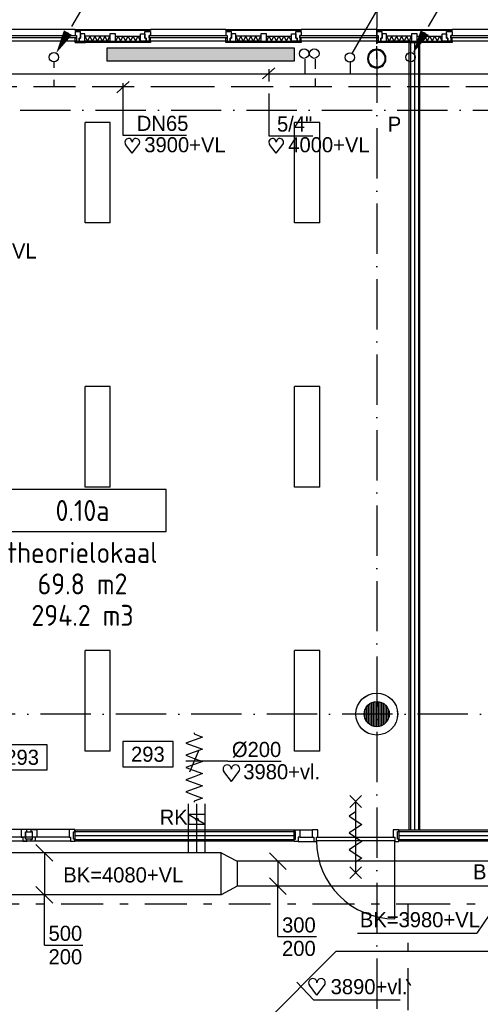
# Model space of a CAD drawing. Extents: x -866131 to -691536, y 173952 to 258052.
# Tile 102 of 160: x -771163 to -765666, y 229560 to 241302. Entities that reach past the tile are written whole.
import ezdxf
from ezdxf.enums import TextEntityAlignment as Align

# ---------------------------------------------------------------- set-up
doc = ezdxf.new("R2010")
doc.units = 0
doc.header["$LTSCALE"] = 100
for name, pattern in [('2322107', [2000, 1000, 1000]), ('2322108', [7, 5, -2]), ('2322109', [10, 5, -2, 1, -2]), ('2322121', [2000, 1000, 1000]), ('CENTER2', [11.25, 7.5, -1.25, 1.25, -1.25]), ('DASHDOT', [9, 6, -1.5, 0, -1.5]), ('LURETOUR', [6, 4, -2])]:
    doc.linetypes.add(name, pattern=pattern)
doc.layers.get('0').update_dxf_attribs({"linetype": 'CONTINUOUS'})
for name, color, linetype in [('AL$1----_ALGEMEEN', 7, 'CONTINUOUS'), ('AL$7----_STRAMIEN', 1, 'DASHDOT'), ('AL$8----_HULPKOLOM', 2, 'CONTINUOUS'), ('AL$8----_HULPLIJNEN', 2, 'CONTINUOUS'), ('AL21K---_ISOLATIE', 1, 'CONTINUOUS'), ('AL22----_BINNENWAND', 7, 'CONTINUOUS'), ('AL28----_KONSTRUKTIE', 3, 'CONTINUOUS'), ('AL31----_BUITENKOZ', 7, 'CONTINUOUS'), ('AL32----_BINNENKOZ', 7, 'CONTINUOUS'), ('AL32----_DRAAIRICHTING', 1, 'CONTINUOUS'), ('AL65----_BEVEILIGING', 7, 'CONTINUOUS'), ('ALL-----_REFLIJNEN', 8, 'CONTINUOUS'), ('ALXAA---_GEWBETON', 12, 'CONTINUOUS'), ('ALXOU---_GLAS', 7, 'CONTINUOUS'), ('ARMATUUR', 8, 'CONTINUOUS'), ('BOUW', 8, 'CONTINUOUS'), ('GEBOUWLABEL', 4, 'CONTINUOUS'), ('INHOUD', 7, 'CONTINUOUS'), ('OMSCHRIJVING', 7, 'CONTINUOUS'), ('OPPERVLAK', 7, 'CONTINUOUS'), ('VOLGNUMMER', 7, 'CONTINUOUS'), ('WL$1----', 4, 'CONTINUOUS'), ('WL524---', 4, 'CONTINUOUS'), ('WL531---', 4, 'CONTINUOUS'), ('WL561---', 4, 'CONTINUOUS'), ('WL561---_AANVOER', 4, 'CONTINUOUS'), ('WL561---_RETOUR', 4, 'CONTINUOUS'), ('WL570---', 3, 'CONTINUOUS'), ('WL570---_HARTLIJN', 7, 'CONTINUOUS'), ('WL570---_RETOUR', 3, 'CONTINUOUS'), ('WL570---_TOEVOER', 3, 'CONTINUOUS'), ('WM$1----', 1, 'CONTINUOUS'), ('WM570---', 1, 'CONTINUOUS')]:
    doc.layers.add(name, color=color, linetype=linetype)
doc.styles.add('BURO-018', font='BUROFONT.shx', dxfattribs={"height": 180})
doc.styles.get("Standard").update_dxf_attribs({"font": 'ISOCP'})
pattern_1 = [(90, (-766902.826, 233021.228), (-20, 1e-15), [])]

# ---------------------------------------------------------------- blocks, each defined once
blk = doc.blocks.new('A$C762F268B')
at = {"layer": 'WL561---_RETOUR', "color": 1}
for centre in [(56, 178), (56, 56)]:
    blk.add_circle(centre, 56.2, dxfattribs=at)
blk = doc.blocks.new('A$C308E2E07')
at = {"layer": 'WL561---'}
blk.add_blockref('A$C762F268B', (0, 0), dxfattribs=at)
blk = doc.blocks.new('LDV3108')
at = {"color": 0, "linetype": 'CONTINUOUS'}
for p, q in [((6.75, 11.69), (5.81, 10.07)), ((5.44, 9.42), (4.5, 7.79)), ((4.13, 7.14), (3.19, 5.52)), ((2.81, 4.87), (1.88, 3.25)), ((1.5, 2.6), (0.56, 0.97))]:
    blk.add_line(p, q, dxfattribs=at)
blk.add_lwpolyline([(0.25, 0.43, 0, 1, 0), (1.5, 2.6, 1, 1, 0)], format="xyseb", dxfattribs=at)
blk.add_circle((0, 0), 0.5, dxfattribs=at)
blk = doc.blocks.new('LDV1107')
at = {"color": 0, "linetype": 'CONTINUOUS'}
blk.add_line((0.25, 0.43), (6.75, 11.69), dxfattribs=at)
blk.add_lwpolyline([(6.75, 11.69, 0, 1, 0), (5.5, 9.53, 1, 1, 0)], format="xyseb", dxfattribs=at)
blk.add_circle((0, 0), 0.5, dxfattribs=at)
blk = doc.blocks.new('LU-1D-KL-C874')
at = {"color": 0, "linetype": 'CONTINUOUS'}
for p, q in [((-58, 100), (-58, -100)), ((58, 100), (-58, 100)), ((51, 87), (7, 13)), ((58, -100), (58, 100)), ((-58, -100), (58, -100)), ((-7, -13), (-51, -87))]:
    blk.add_line(p, q, dxfattribs=at)
blk.add_circle((0, 0), 14.6, dxfattribs=at)
blk = doc.blocks.new('2322401')
at = {"color": 0, "linetype": 'CONTINUOUS'}
for p, q in [((-0.5, 0.5, 1), (-0.5, 0.5)), ((-0.5, 0.5, 1), (-0.5, -0.5, 1)), ((0.5, 0.5, 1), (-0.5, 0.5, 1)), ((0.5, 0.5), (-0.5, 0.5)), ((-0.5, 0.5), (-0.5, -0.5)), ((0.5, 0.5, 1), (0.5, 0.5)), ((0.5, -0.5, 1), (0.5, 0.5, 1)), ((0.5, -0.5), (0.5, 0.5)), ((-0.5, -0.5, 1), (-0.5, -0.5)), ((-0.5, -0.5, 1), (0.5, -0.5, 1)), ((-0.5, -0.5), (0.5, -0.5)), ((0.5, -0.5, 1), (0.5, -0.5))]:
    blk.add_line(p, q, dxfattribs=at)
blk = doc.blocks.new('CVHATCH1')
at = {"color": 0, "linetype": 'CONTINUOUS'}
blk.add_solid([(-0.5, -0.5), (0.5, -0.5), (-0.5, 0.5), (0.5, 0.5)], dxfattribs=at)
blk = doc.blocks.new('LU-1D-F-C833B')
at = {"color": 0, "linetype": 'CONTINUOUS'}
for p, q in [((-414, 0), (-400, 0)), ((-400, 0), (-364, 100)), ((-364, 100), (-328, 0)), ((-328, 0), (-291, -100)), ((-291, -100), (-255, 0)), ((-255, 0), (-218, 100)), ((-218, 100), (-182, 0)), ((-182, 0), (-146, -100)), ((-146, -100), (-109, 0)), ((-109, 0), (-73, 100)), ((-73, 100), (-36, 0)), ((-36, 0), (0, -100)), ((0, -100), (36, 0)), ((36, 0), (73, 100)), ((73, 100), (109, 0)), ((109, 0), (146, -100)), ((146, -100), (182, 0)), ((182, 0), (218, 100)), ((218, 100), (255, 0)), ((255, 0), (291, -100)), ((291, -100), (328, 0)), ((328, 0), (364, 100)), ((364, 100), (400, 0)), ((400, 0), (414, 0))]:
    blk.add_line(p, q, dxfattribs=at)
blk = doc.blocks.new('HART')
at = {"color": 1}
for q in [(-28.1, 39.5), (51.4, 39.5)]:
    blk.add_line((11.6, -12.9), q, dxfattribs=at)
for centre, start, end in [((-10.5, 52.8), 0, 217.1867), ((33.8, 52.8), 322.8133, 180)]:
    blk.add_arc(centre, 22.1, start, end, dxfattribs=at)
blk = doc.blocks.new('LU-2D-K-1F4')
at = {"color": 0, "linetype": 'CONTINUOUS'}
for p, q in [((-0.5, 250), (0.5, 250)), ((-0.5, -250), (0.5, -250))]:
    blk.add_line(p, q, dxfattribs=at)
blk = doc.blocks.new('LU-1D-K-C8')
at = {"color": 0, "linetype": 'CONTINUOUS'}
for p, q in [((-0.5, 100), (0.5, 100)), ((-0.5, -100), (0.5, -100))]:
    blk.add_line(p, q, dxfattribs=at)
at = {"layer": 'WL570---_HARTLIJN', "linetype": 'CENTER2'}
blk.add_line((-0.5, 0), (0.5, 0), dxfattribs=at)
blk = doc.blocks.new('*U444', base_point=(62612, 56154))
at = {"color": 0, "linetype": 'CONTINUOUS'}
for p, q in [((62712, 56554), (62512, 56753)), ((62612, 56654), (62612, 56154)), ((62712, 56054), (62512, 56253)), ((62612, 55554), (62612, 56154)), ((62612, 55554), (63072, 55554))]:
    blk.add_line(p, q, dxfattribs=at)
at = {"layer": 'WM570---', "linetype": 'CONTINUOUS', "style": 'BURO-018'}
for s, p in [('500', (62662, 55604)), ('200', (62662, 55324))]:
    blk.add_text(s, height=180, dxfattribs=at).set_placement(p)
blk = doc.blocks.new('*U445', base_point=(64106, 57347))
at = {"color": 0, "linetype": 'CONTINUOUS'}
for p, q in [((64067, 57477), (63959, 57216)), ((64413, 57347), (63913, 57347)), ((64413, 57347), (65053, 57347))]:
    blk.add_line(p, q, dxfattribs=at)
at = {"layer": 'WM570---', "linetype": 'CONTINUOUS', "style": 'BURO-018'}
blk.add_text('%%c200', height=180, dxfattribs=at).set_placement((64463, 57397))
blk = doc.blocks.new('GEBOUWLABEL')
at = {"layer": 'VOLGNUMMER'}
blk.add_lwpolyline([(-4, -1), (4, -1), (4, 1), (-4, 1)], close=True, dxfattribs=at)
at = {"color": 0, "linetype": 'BYBLOCK', "flags": 1}
for tag, p in [('OPPERVLAKTESOORT', (0.5, 8)), ('TERREIN', (0.5, 6.5)), ('GEBOUW', (0.5, 5)), ('GEBRUIKSFUNCTIE', (0.5, 3.5)), ('BOUWLAAG', (0.5, 2))]:
    blk.add_attdef(tag, text='', height=1, dxfattribs=at).set_placement(p, align=Align.MIDDLE_CENTER)
blk = doc.blocks.new('*U526', base_point=(-768082, 230967))
at = {"color": 0, "linetype": 'CONTINUOUS'}
for p, q in [((-767982, 231168), (-768182, 231367)), ((-768082, 231267), (-768082, 230967)), ((-767982, 230868), (-768182, 231067)), ((-768082, 230367), (-768082, 230967)), ((-768082, 230367), (-767622, 230367))]:
    blk.add_line(p, q, dxfattribs=at)
at = {"layer": 'WM570---', "linetype": 'CONTINUOUS', "style": 'BURO-018'}
for s, p in [('300', (-768032, 230417)), ('200', (-768032, 230137))]:
    blk.add_text(s, height=180, dxfattribs=at).set_placement(p)
blk = doc.blocks.new('LU-2D-K-12C')
at = {"color": 0, "linetype": 'CONTINUOUS'}
for p, q in [((-0.5, 150), (0.5, 150)), ((-0.5, -150), (0.5, -150))]:
    blk.add_line(p, q, dxfattribs=at)
blk = doc.blocks.new('LU-ORND')
at = {"color": 0, "linetype": 'CONTINUOUS'}
for p, q in [((-3, 1.5), (-3, -1.5)), ((3, 1.5), (-3, 1.5)), ((3, -1.5), (3, 1.5)), ((-3, -1.5), (3, -1.5))]:
    blk.add_line(p, q, dxfattribs=at)

msp = doc.modelspace()

# ---------------------------------------------------------------- hatches: boundary and pattern name
at = {"layer": 'ALXAA---_GEWBETON'}
h = msp.add_hatch(dxfattribs=at)
h.set_pattern_fill('GEWPBET', color=8, scale=100, angle=90, style=0)
h.set_pattern_definition(pattern_1)
edge = h.paths.add_edge_path()
edge.add_arc((-766902.826, 233021.228), 150, 90, 450)
h = msp.add_hatch(dxfattribs=at)
h.set_pattern_fill('GEWPBET', color=8, scale=100, angle=90, style=0)
h.set_pattern_definition(pattern_1)
edge = h.paths.add_edge_path()
edge.add_arc((-766902.826, 233021.228), 150, 90, 450)

# ---------------------------------------------------------------- linework, layer by layer
at = {"layer": 'AL$1----_ALGEMEEN', "color": 8}
msp.add_lwpolyline([(-771013.18, 231616.244), (-771013.18, 231531.067), (-771091.056, 231531.067), (-771091.056, 231616.244)], close=True, dxfattribs=at)
at = {"layer": 'AL$7----_STRAMIEN'}
for p, q in [((-766902.826, 252610.366), (-766902.826, 179321.228)), ((-785559.28, 240221.228), (-757713.177, 240221.228))]:
    msp.add_line(p, q, dxfattribs=at)
at = {"layer": 'AL$7----_STRAMIEN', "color": 1}
msp.add_lwpolyline([(-719909.644, 233021.228), (-863263.924, 233021.228)], dxfattribs=at)
at = {"layer": 'AL$8----_HULPKOLOM', "color": 8}
for centre in [(-766902.826, 233021.228), (-766902.826, 233021.228), (-766902.65, 233021.228), (-766902.65, 233021.228)]:
    msp.add_circle(centre, 250, dxfattribs=at)
at = {"layer": 'AL$8----_HULPLIJNEN', "color": 8, "linetype": 'DASHDOT', "ltscale": 0.25}
for q in [(-766902.826, 241203.071), (-766902.826, 240467.384)]:
    msp.add_line((-766902.826, 240835.228), q, dxfattribs=at)
at = {"layer": 'AL21K---_ISOLATIE', "color": 8, "linetype": 'CONTINUOUS'}
for p, q in [((-770086.326, 241107.366), (-770385.826, 241107.366)), ((-770355.876, 241047.366), (-770381.857, 241107.366)), ((-770325.926, 241107.366), (-770355.876, 241047.366)), ((-770295.976, 241047.366), (-770325.926, 241107.366)), ((-770266.026, 241107.366), (-770295.976, 241047.366)), ((-770236.076, 241047.366), (-770266.026, 241107.366)), ((-770206.126, 241107.366), (-770236.076, 241047.366)), ((-770176.176, 241047.366), (-770206.126, 241107.366)), ((-770146.226, 241107.366), (-770176.176, 241047.366)), ((-770116.276, 241047.366), (-770146.226, 241107.366)), ((-770090.295, 241107.366), (-770116.276, 241047.366)), ((-770019.326, 241107.366), (-769719.826, 241107.366)), ((-770015.357, 241047.366), (-769989.376, 241107.366)), ((-769989.376, 241107.366), (-769959.426, 241047.366)), ((-769959.426, 241047.366), (-769929.476, 241107.366)), ((-769929.476, 241107.366), (-769899.526, 241047.366)), ((-769899.526, 241047.366), (-769869.576, 241107.366)), ((-769869.576, 241107.366), (-769839.626, 241047.366)), ((-769839.626, 241047.366), (-769809.676, 241107.366)), ((-769809.676, 241107.366), (-769779.726, 241047.366)), ((-769779.726, 241047.366), (-769749.776, 241107.366)), ((-769749.776, 241107.366), (-769723.795, 241047.366)), ((-768286.326, 241107.366), (-768585.826, 241107.366)), ((-768555.876, 241047.366), (-768581.857, 241107.366)), ((-768525.926, 241107.366), (-768555.876, 241047.366)), ((-768495.976, 241047.366), (-768525.926, 241107.366)), ((-768466.026, 241107.366), (-768495.976, 241047.366)), ((-768436.076, 241047.366), (-768466.026, 241107.366)), ((-768406.126, 241107.366), (-768436.076, 241047.366)), ((-768376.176, 241047.366), (-768406.126, 241107.366)), ((-768346.226, 241107.366), (-768376.176, 241047.366)), ((-768316.276, 241047.366), (-768346.226, 241107.366)), ((-768290.295, 241107.366), (-768316.276, 241047.366)), ((-768219.326, 241107.366), (-767919.826, 241107.366)), ((-768215.357, 241047.366), (-768189.376, 241107.366)), ((-768189.376, 241107.366), (-768159.426, 241047.366)), ((-768159.426, 241047.366), (-768129.476, 241107.366)), ((-768129.476, 241107.366), (-768099.526, 241047.366)), ((-768099.526, 241047.366), (-768069.576, 241107.366)), ((-768069.576, 241107.366), (-768039.626, 241047.366)), ((-768039.626, 241047.366), (-768009.676, 241107.366)), ((-768009.676, 241107.366), (-767979.726, 241047.366)), ((-767979.726, 241047.366), (-767949.776, 241107.366)), ((-767949.776, 241107.366), (-767923.795, 241047.366)), ((-766486.326, 241107.366), (-766785.826, 241107.366)), ((-766755.876, 241047.366), (-766781.857, 241107.366)), ((-766725.926, 241107.366), (-766755.876, 241047.366)), ((-766695.976, 241047.366), (-766725.926, 241107.366)), ((-766666.026, 241107.366), (-766695.976, 241047.366)), ((-766636.076, 241047.366), (-766666.026, 241107.366)), ((-766606.126, 241107.366), (-766636.076, 241047.366)), ((-766576.176, 241047.366), (-766606.126, 241107.366)), ((-766546.226, 241107.366), (-766576.176, 241047.366)), ((-766516.276, 241047.366), (-766546.226, 241107.366)), ((-766490.295, 241107.366), (-766516.276, 241047.366)), ((-766419.326, 241107.366), (-766119.826, 241107.366)), ((-766415.357, 241047.366), (-766389.376, 241107.366)), ((-766389.376, 241107.366), (-766359.426, 241047.366)), ((-766359.426, 241047.366), (-766329.476, 241107.366)), ((-766329.476, 241107.366), (-766299.526, 241047.366)), ((-766299.526, 241047.366), (-766269.576, 241107.366)), ((-766269.576, 241107.366), (-766239.626, 241047.366)), ((-766239.626, 241047.366), (-766209.676, 241107.366)), ((-766209.676, 241107.366), (-766179.726, 241047.366)), ((-766179.726, 241047.366), (-766149.776, 241107.366)), ((-766149.776, 241107.366), (-766123.795, 241047.366)), ((-770086.326, 241047.366), (-770385.826, 241047.366)), ((-770019.326, 241047.366), (-769719.826, 241047.366)), ((-768286.326, 241047.366), (-768585.826, 241047.366)), ((-768219.326, 241047.366), (-767919.826, 241047.366)), ((-766486.326, 241047.366), (-766785.826, 241047.366)), ((-766419.326, 241047.366), (-766119.826, 241047.366))]:
    msp.add_line(p, q, dxfattribs=at)
for points in [[(-770086.326, 241107.366), (-770385.826, 241107.366)], [(-770090.295, 241107.366), (-770116.276, 241047.366), (-770146.226, 241107.366), (-770176.176, 241047.366), (-770206.126, 241107.366), (-770236.076, 241047.366), (-770266.026, 241107.366), (-770295.976, 241047.366), (-770325.926, 241107.366), (-770355.876, 241047.366), (-770381.857, 241107.366)], [(-770019.326, 241107.366), (-769719.826, 241107.366)], [(-770015.357, 241047.366), (-769989.376, 241107.366), (-769959.426, 241047.366), (-769929.476, 241107.366), (-769899.526, 241047.366), (-769869.576, 241107.366), (-769839.626, 241047.366), (-769809.676, 241107.366), (-769779.726, 241047.366), (-769749.776, 241107.366), (-769723.795, 241047.366)], [(-768286.326, 241107.366), (-768585.826, 241107.366)], [(-768290.295, 241107.366), (-768316.276, 241047.366), (-768346.226, 241107.366), (-768376.176, 241047.366), (-768406.126, 241107.366), (-768436.076, 241047.366), (-768466.026, 241107.366), (-768495.976, 241047.366), (-768525.926, 241107.366), (-768555.876, 241047.366), (-768581.857, 241107.366)], [(-768219.326, 241107.366), (-767919.826, 241107.366)], [(-768215.357, 241047.366), (-768189.376, 241107.366), (-768159.426, 241047.366), (-768129.476, 241107.366), (-768099.526, 241047.366), (-768069.576, 241107.366), (-768039.626, 241047.366), (-768009.676, 241107.366), (-767979.726, 241047.366), (-767949.776, 241107.366), (-767923.795, 241047.366)], [(-766486.326, 241107.366), (-766785.826, 241107.366)], [(-766490.295, 241107.366), (-766516.276, 241047.366), (-766546.226, 241107.366), (-766576.176, 241047.366), (-766606.126, 241107.366), (-766636.076, 241047.366), (-766666.026, 241107.366), (-766695.976, 241047.366), (-766725.926, 241107.366), (-766755.876, 241047.366), (-766781.857, 241107.366)], [(-766419.326, 241107.366), (-766119.826, 241107.366)], [(-766415.357, 241047.366), (-766389.376, 241107.366), (-766359.426, 241047.366), (-766329.476, 241107.366), (-766299.526, 241047.366), (-766269.576, 241107.366), (-766239.626, 241047.366), (-766209.676, 241107.366), (-766179.726, 241047.366), (-766149.776, 241107.366), (-766123.795, 241047.366)], [(-770086.326, 241047.366), (-770385.826, 241047.366)], [(-770019.326, 241047.366), (-769719.826, 241047.366)], [(-768286.326, 241047.366), (-768585.826, 241047.366)], [(-768219.326, 241047.366), (-767919.826, 241047.366)], [(-766486.326, 241047.366), (-766785.826, 241047.366)], [(-766419.326, 241047.366), (-766119.826, 241047.366)]]:
    msp.add_lwpolyline(points, dxfattribs=at)
at = {"layer": 'AL22----_BINNENWAND', "color": 8}
for p, q in [((-770502.826, 241030.366), (-770377.826, 241030.366)), ((-766515.326, 231636.366), (-766515.326, 241030.366)), ((-766515.326, 241030.366), (-766390.326, 241030.366)), ((-766390.326, 241030.366), (-766390.326, 231636.366)), ((-765299.826, 231636.366), (-766637.826, 231636.366)), ((-766637.826, 231636.366), (-766637.826, 231511.366)), ((-766390.326, 231636.366), (-766515.326, 231636.366)), ((-766637.826, 231511.366), (-765299.826, 231511.366))]:
    msp.add_line(p, q, dxfattribs=at)
at = {"layer": 'AL22----_BINNENWAND', "color": 8, "linetype": 'CONTINUOUS'}
for p, q in [((-766500.326, 241030.366), (-766500.326, 231636.366)), ((-766405.326, 241030.366), (-766405.326, 231636.366)), ((-766637.826, 231621.366), (-765299.826, 231621.366)), ((-766637.826, 231526.366), (-765299.826, 231526.366))]:
    msp.add_line(p, q, dxfattribs=at)
at = {"layer": 'AL22----_BINNENWAND', "color": 8}
msp.add_lwpolyline([(-770506.326, 231511.366), (-767888.826, 231511.366), (-767888.826, 231636.366), (-770506.326, 231636.366)], close=True, dxfattribs=at)
at = {"layer": 'AL22----_BINNENWAND', "color": 8, "linetype": 'CONTINUOUS'}
for points in [[(-770506.326, 231621.366), (-767888.826, 231621.366)], [(-770506.326, 231526.366), (-767888.826, 231526.366)]]:
    msp.add_lwpolyline(points, dxfattribs=at)
at = {"layer": 'AL28----_KONSTRUKTIE', "color": 8}
for points in [[(-766793.453, 240840.226, 1), (-767012.553, 240840.226, 1)], [(-766801.453, 240840.226, 1), (-767004.553, 240840.226, 1)]]:
    msp.add_lwpolyline(points, format="xyb", close=True, dxfattribs=at)
for centre in [(-766902.826, 233021.228), (-766902.826, 233021.228), (-766902.65, 233021.228), (-766902.65, 233021.228)]:
    msp.add_circle(centre, 150, dxfattribs=at)
for radius, start, end in [(109.55, 0, 180), (109.55, 180, 0), (101.55, 0, 180), (101.55, 180, 0)]:
    msp.add_arc((-766902.826, 240835.228), radius, start, end, dxfattribs=at)
at = {"layer": 'AL31----_BUITENKOZ', "color": 8}
for p, q in [((-770502.826, 241186.366), (-771402.826, 241186.366)), ((-770502.826, 241174.366), (-770502.826, 241186.366)), ((-770502.826, 241186.366), (-769602.826, 241186.366)), ((-769602.826, 241174.366), (-770502.826, 241174.366)), ((-770449.826, 241174.366), (-770492.826, 241174.366)), ((-770492.826, 241174.366), (-770492.826, 241161.366)), ((-770449.826, 241161.366), (-770449.826, 241174.366)), ((-769655.826, 241161.366), (-769655.826, 241174.366)), ((-769655.826, 241174.366), (-769612.826, 241174.366)), ((-769612.826, 241174.366), (-769612.826, 241161.366)), ((-768702.826, 241186.366), (-769602.826, 241186.366)), ((-769602.826, 241186.366), (-769602.826, 241174.366)), ((-768702.826, 241174.366), (-768702.826, 241186.366)), ((-768702.826, 241186.366), (-767802.826, 241186.366)), ((-767802.826, 241174.366), (-768702.826, 241174.366)), ((-768649.826, 241174.366), (-768692.826, 241174.366)), ((-768692.826, 241174.366), (-768692.826, 241161.366)), ((-768649.826, 241161.366), (-768649.826, 241174.366)), ((-767855.826, 241159.366), (-767855.826, 241174.366)), ((-767855.826, 241174.366), (-767812.826, 241174.366)), ((-767812.826, 241174.366), (-767812.826, 241159.366)), ((-767802.826, 241186.366), (-767802.826, 241174.366)), ((-766902.826, 241186.366), (-767802.826, 241186.366)), ((-766902.826, 241174.366), (-766902.826, 241186.366)), ((-766902.826, 241186.366), (-766002.826, 241186.366)), ((-766002.826, 241174.366), (-766902.826, 241174.366)), ((-766849.826, 241174.366), (-766892.826, 241174.366)), ((-766892.826, 241174.366), (-766892.826, 241159.366)), ((-766849.826, 241159.366), (-766849.826, 241174.366)), ((-766055.826, 241161.366), (-766055.826, 241174.366)), ((-766055.826, 241174.366), (-766012.826, 241174.366)), ((-766012.826, 241174.366), (-766012.826, 241161.366)), ((-766002.826, 241186.366), (-766002.826, 241174.366)), ((-765102.826, 241186.366), (-766002.826, 241186.366)), ((-770435.826, 241161.366), (-770502.826, 241161.366)), ((-770502.826, 241161.366), (-770502.826, 241114.366)), ((-770502.826, 241114.366), (-770485.826, 241114.366)), ((-770502.826, 241047.366), (-770502.826, 241084.366)), ((-770502.826, 241084.366), (-770485.826, 241084.366)), ((-770492.826, 241161.366), (-770449.826, 241161.366)), ((-770485.826, 241114.366), (-770485.826, 241047.366)), ((-770485.826, 241084.366), (-770485.826, 241047.366)), ((-770435.826, 241080.366), (-770452.826, 241080.366)), ((-770452.826, 241080.366), (-770452.826, 241047.366)), ((-770452.826, 241047.366), (-770452.826, 241080.366)), ((-770452.826, 241080.366), (-770435.826, 241080.366)), ((-770435.826, 241080.366), (-770435.826, 241161.366)), ((-770385.826, 241135.366), (-770435.826, 241135.366)), ((-770435.826, 241135.366), (-770435.826, 241080.366)), ((-770385.826, 241047.366), (-770385.826, 241135.366)), ((-770019.326, 241135.366), (-770086.326, 241135.366)), ((-770086.326, 241135.366), (-770086.326, 241047.366)), ((-770019.326, 241047.366), (-770019.326, 241135.366)), ((-769719.826, 241047.366), (-769719.826, 241135.366)), ((-769719.826, 241135.366), (-769669.826, 241135.366)), ((-769669.826, 241080.366), (-769669.826, 241161.366)), ((-769669.826, 241161.366), (-769602.826, 241161.366)), ((-769669.826, 241135.366), (-769669.826, 241080.366)), ((-769669.826, 241080.366), (-769652.826, 241080.366)), ((-769652.826, 241080.366), (-769669.826, 241080.366)), ((-769612.826, 241161.366), (-769655.826, 241161.366)), ((-769652.826, 241080.366), (-769652.826, 241047.366)), ((-769652.826, 241047.366), (-769652.826, 241080.366)), ((-769602.826, 241114.366), (-769619.826, 241114.366)), ((-769619.826, 241114.366), (-769619.826, 241047.366)), ((-769619.826, 241084.366), (-769619.826, 241047.366)), ((-769602.826, 241084.366), (-769619.826, 241084.366)), ((-769602.826, 241161.366), (-769602.826, 241114.366)), ((-769602.826, 241047.366), (-769602.826, 241084.366)), ((-768635.826, 241161.366), (-768702.826, 241161.366)), ((-768702.826, 241161.366), (-768702.826, 241114.366)), ((-768702.826, 241114.366), (-768685.826, 241114.366)), ((-768702.826, 241047.366), (-768702.826, 241084.366)), ((-768702.826, 241084.366), (-768685.826, 241084.366)), ((-768692.826, 241161.366), (-768649.826, 241161.366)), ((-768685.826, 241114.366), (-768685.826, 241047.366)), ((-768685.826, 241084.366), (-768685.826, 241047.366)), ((-768635.826, 241080.366), (-768652.826, 241080.366)), ((-768652.826, 241080.366), (-768652.826, 241047.366)), ((-768652.826, 241047.366), (-768652.826, 241080.366)), ((-768652.826, 241080.366), (-768635.826, 241080.366)), ((-768635.826, 241080.366), (-768635.826, 241161.366)), ((-768585.826, 241135.366), (-768635.826, 241135.366)), ((-768635.826, 241135.366), (-768635.826, 241080.366)), ((-768585.826, 241047.366), (-768585.826, 241135.366)), ((-768219.326, 241135.366), (-768286.326, 241135.366)), ((-768286.326, 241135.366), (-768286.326, 241047.366)), ((-768219.326, 241047.366), (-768219.326, 241135.366)), ((-767919.826, 241047.366), (-767919.826, 241135.366)), ((-767919.826, 241135.366), (-767869.826, 241135.366)), ((-767869.826, 241080.366), (-767869.826, 241159.366)), ((-767869.826, 241159.366), (-767802.826, 241159.366)), ((-767869.826, 241135.366), (-767869.826, 241080.366)), ((-767869.826, 241080.366), (-767852.826, 241080.366)), ((-767852.826, 241080.366), (-767869.826, 241080.366)), ((-767812.826, 241159.366), (-767855.826, 241159.366)), ((-767852.826, 241080.366), (-767852.826, 241047.366)), ((-767852.826, 241045.366), (-767852.826, 241080.366)), ((-767802.826, 241114.366), (-767819.826, 241114.366)), ((-767819.826, 241114.366), (-767819.826, 241045.366)), ((-767819.826, 241084.366), (-767819.826, 241045.366)), ((-767802.826, 241084.366), (-767819.826, 241084.366)), ((-767802.826, 241159.366), (-767802.826, 241114.366)), ((-767802.826, 241045.366), (-767802.826, 241084.366)), ((-766835.826, 241159.366), (-766902.826, 241159.366)), ((-766902.826, 241159.366), (-766902.826, 241114.366)), ((-766902.826, 241114.366), (-766885.826, 241114.366)), ((-766902.826, 241045.366), (-766902.826, 241084.366)), ((-766902.826, 241084.366), (-766885.826, 241084.366)), ((-766892.826, 241159.366), (-766849.826, 241159.366)), ((-766885.826, 241114.366), (-766885.826, 241045.366)), ((-766885.826, 241084.366), (-766885.826, 241045.366)), ((-766852.826, 241045.366), (-766852.826, 241080.366)), ((-766852.826, 241080.366), (-766835.826, 241080.366)), ((-766835.826, 241080.366), (-766852.826, 241080.366)), ((-766852.826, 241080.366), (-766852.826, 241047.366)), ((-766835.826, 241080.366), (-766835.826, 241159.366)), ((-766785.826, 241135.366), (-766835.826, 241135.366)), ((-766835.826, 241135.366), (-766835.826, 241080.366)), ((-766785.826, 241047.366), (-766785.826, 241135.366)), ((-766419.326, 241135.366), (-766486.326, 241135.366)), ((-766486.326, 241135.366), (-766486.326, 241047.366)), ((-766419.326, 241047.366), (-766419.326, 241135.366)), ((-766119.826, 241047.366), (-766119.826, 241135.366)), ((-766119.826, 241135.366), (-766069.826, 241135.366)), ((-766069.826, 241080.366), (-766069.826, 241161.366)), ((-766069.826, 241161.366), (-766002.826, 241161.366)), ((-766069.826, 241135.366), (-766069.826, 241080.366)), ((-766052.826, 241080.366), (-766069.826, 241080.366)), ((-766069.826, 241080.366), (-766052.826, 241080.366)), ((-766012.826, 241161.366), (-766055.826, 241161.366)), ((-766052.826, 241047.366), (-766052.826, 241080.366)), ((-766052.826, 241080.366), (-766052.826, 241047.366)), ((-766002.826, 241114.366), (-766019.826, 241114.366)), ((-766019.826, 241114.366), (-766019.826, 241047.366)), ((-766019.826, 241084.366), (-766019.826, 241047.366)), ((-766002.826, 241084.366), (-766019.826, 241084.366)), ((-766002.826, 241161.366), (-766002.826, 241114.366)), ((-766002.826, 241047.366), (-766002.826, 241084.366)), ((-770502.826, 241047.366), (-771402.826, 241047.366)), ((-770502.826, 241030.366), (-770502.826, 241047.366)), ((-770502.826, 241047.366), (-769602.826, 241047.366)), ((-770485.826, 241047.366), (-770502.826, 241047.366)), ((-769602.826, 241030.366), (-770502.826, 241030.366)), ((-770485.826, 241047.366), (-770452.826, 241047.366)), ((-770452.826, 241047.366), (-770385.826, 241047.366)), ((-770086.326, 241047.366), (-770019.326, 241047.366)), ((-769652.826, 241047.366), (-769719.826, 241047.366)), ((-769619.826, 241047.366), (-769652.826, 241047.366)), ((-769619.826, 241047.366), (-769602.826, 241047.366)), ((-768702.826, 241047.366), (-769602.826, 241047.366)), ((-769602.826, 241047.366), (-769602.826, 241030.366)), ((-768702.826, 241030.366), (-768702.826, 241047.366)), ((-768702.826, 241047.366), (-767802.826, 241047.366)), ((-768685.826, 241047.366), (-768702.826, 241047.366)), ((-767802.826, 241030.366), (-768702.826, 241030.366)), ((-768685.826, 241047.366), (-768652.826, 241047.366)), ((-768652.826, 241047.366), (-768585.826, 241047.366)), ((-768286.326, 241047.366), (-768219.326, 241047.366)), ((-767852.826, 241047.366), (-767919.826, 241047.366)), ((-767819.826, 241045.366), (-767852.826, 241045.366)), ((-767819.826, 241045.366), (-767802.826, 241045.366)), ((-767802.826, 241047.366), (-767802.826, 241030.366)), ((-766902.826, 241045.366), (-767802.826, 241045.366)), ((-766902.826, 241030.366), (-766902.826, 241047.366)), ((-766902.826, 241047.366), (-766002.826, 241047.366)), ((-766885.826, 241045.366), (-766902.826, 241045.366)), ((-766002.826, 241030.366), (-766902.826, 241030.366)), ((-766885.826, 241045.366), (-766852.826, 241045.366)), ((-766852.826, 241047.366), (-766785.826, 241047.366)), ((-766486.326, 241047.366), (-766419.326, 241047.366)), ((-766052.826, 241047.366), (-766119.826, 241047.366)), ((-766019.826, 241047.366), (-766052.826, 241047.366)), ((-766019.826, 241047.366), (-766002.826, 241047.366)), ((-766002.826, 241047.366), (-766002.826, 241030.366)), ((-765102.826, 241047.366), (-766002.826, 241047.366))]:
    msp.add_line(p, q, dxfattribs=at)
for points in [[(-770502.826, 241186.366), (-771402.826, 241186.366)], [(-768702.826, 241186.366), (-769602.826, 241186.366)], [(-766902.826, 241186.366), (-767802.826, 241186.366)], [(-765102.826, 241186.366), (-766002.826, 241186.366)], [(-770502.826, 241047.366), (-771402.826, 241047.366)], [(-768702.826, 241047.366), (-769602.826, 241047.366)], [(-766902.826, 241045.366), (-767802.826, 241045.366)], [(-765102.826, 241047.366), (-766002.826, 241047.366)]]:
    msp.add_lwpolyline(points, dxfattribs=at)
for points in [[(-769602.826, 241186.366), (-769602.826, 241174.366), (-770502.826, 241174.366), (-770502.826, 241186.366)], [(-770449.826, 241161.366), (-770449.826, 241174.366), (-770492.826, 241174.366), (-770492.826, 241161.366)], [(-769655.826, 241161.366), (-769655.826, 241174.366), (-769612.826, 241174.366), (-769612.826, 241161.366)], [(-767802.826, 241186.366), (-767802.826, 241174.366), (-768702.826, 241174.366), (-768702.826, 241186.366)], [(-768649.826, 241161.366), (-768649.826, 241174.366), (-768692.826, 241174.366), (-768692.826, 241161.366)], [(-767855.826, 241159.366), (-767855.826, 241174.366), (-767812.826, 241174.366), (-767812.826, 241159.366)], [(-766002.826, 241186.366), (-766002.826, 241174.366), (-766902.826, 241174.366), (-766902.826, 241186.366)], [(-766849.826, 241159.366), (-766849.826, 241174.366), (-766892.826, 241174.366), (-766892.826, 241159.366)], [(-766055.826, 241161.366), (-766055.826, 241174.366), (-766012.826, 241174.366), (-766012.826, 241161.366)], [(-770485.826, 241047.366), (-770452.826, 241047.366), (-770452.826, 241080.366), (-770435.826, 241080.366), (-770435.826, 241161.366), (-770502.826, 241161.366), (-770502.826, 241114.366), (-770485.826, 241114.366)], [(-770485.826, 241084.366), (-770485.826, 241047.366), (-770502.826, 241047.366), (-770502.826, 241084.366)], [(-770385.826, 241047.366), (-770385.826, 241135.366), (-770435.826, 241135.366), (-770435.826, 241080.366), (-770452.826, 241080.366), (-770452.826, 241047.366)], [(-770019.326, 241047.366), (-770019.326, 241135.366), (-770086.326, 241135.366), (-770086.326, 241047.366)], [(-769719.826, 241047.366), (-769719.826, 241135.366), (-769669.826, 241135.366), (-769669.826, 241080.366), (-769652.826, 241080.366), (-769652.826, 241047.366)], [(-769619.826, 241047.366), (-769652.826, 241047.366), (-769652.826, 241080.366), (-769669.826, 241080.366), (-769669.826, 241161.366), (-769602.826, 241161.366), (-769602.826, 241114.366), (-769619.826, 241114.366)], [(-769619.826, 241084.366), (-769619.826, 241047.366), (-769602.826, 241047.366), (-769602.826, 241084.366)], [(-768685.826, 241047.366), (-768652.826, 241047.366), (-768652.826, 241080.366), (-768635.826, 241080.366), (-768635.826, 241161.366), (-768702.826, 241161.366), (-768702.826, 241114.366), (-768685.826, 241114.366)], [(-768685.826, 241084.366), (-768685.826, 241047.366), (-768702.826, 241047.366), (-768702.826, 241084.366)], [(-768585.826, 241047.366), (-768585.826, 241135.366), (-768635.826, 241135.366), (-768635.826, 241080.366), (-768652.826, 241080.366), (-768652.826, 241047.366)], [(-768219.326, 241047.366), (-768219.326, 241135.366), (-768286.326, 241135.366), (-768286.326, 241047.366)], [(-767919.826, 241047.366), (-767919.826, 241135.366), (-767869.826, 241135.366), (-767869.826, 241080.366), (-767852.826, 241080.366), (-767852.826, 241047.366)], [(-767819.826, 241045.366), (-767852.826, 241045.366), (-767852.826, 241080.366), (-767869.826, 241080.366), (-767869.826, 241159.366), (-767802.826, 241159.366), (-767802.826, 241114.366), (-767819.826, 241114.366)], [(-767819.826, 241084.366), (-767819.826, 241045.366), (-767802.826, 241045.366), (-767802.826, 241084.366)], [(-766885.826, 241045.366), (-766852.826, 241045.366), (-766852.826, 241080.366), (-766835.826, 241080.366), (-766835.826, 241159.366), (-766902.826, 241159.366), (-766902.826, 241114.366), (-766885.826, 241114.366)], [(-766885.826, 241084.366), (-766885.826, 241045.366), (-766902.826, 241045.366), (-766902.826, 241084.366)], [(-766785.826, 241047.366), (-766785.826, 241135.366), (-766835.826, 241135.366), (-766835.826, 241080.366), (-766852.826, 241080.366), (-766852.826, 241047.366)], [(-766419.326, 241047.366), (-766419.326, 241135.366), (-766486.326, 241135.366), (-766486.326, 241047.366)], [(-766119.826, 241047.366), (-766119.826, 241135.366), (-766069.826, 241135.366), (-766069.826, 241080.366), (-766052.826, 241080.366), (-766052.826, 241047.366)], [(-766019.826, 241047.366), (-766052.826, 241047.366), (-766052.826, 241080.366), (-766069.826, 241080.366), (-766069.826, 241161.366), (-766002.826, 241161.366), (-766002.826, 241114.366), (-766019.826, 241114.366)], [(-766019.826, 241084.366), (-766019.826, 241047.366), (-766002.826, 241047.366), (-766002.826, 241084.366)], [(-769602.826, 241047.366), (-769602.826, 241030.366), (-770502.826, 241030.366), (-770502.826, 241047.366)], [(-767802.826, 241047.366), (-767802.826, 241030.366), (-768702.826, 241030.366), (-768702.826, 241047.366)], [(-766002.826, 241047.366), (-766002.826, 241030.366), (-766902.826, 241030.366), (-766902.826, 241047.366)]]:
    msp.add_lwpolyline(points, close=True, dxfattribs=at)
at = {"layer": 'AL32----_BINNENKOZ', "color": 8}
for p, q in [((-767621.826, 231553.866), (-766687.826, 231553.866)), ((-766637.826, 231641.866), (-766704.826, 231641.866)), ((-766704.826, 231641.866), (-766704.826, 231553.866)), ((-766704.826, 231553.866), (-766687.826, 231553.866)), ((-766687.826, 231553.866), (-766687.826, 231502.866)), ((-766653.826, 231527.866), (-766653.826, 231619.866)), ((-766653.826, 231619.866), (-766637.826, 231619.866)), ((-766637.826, 231619.866), (-766637.826, 231641.866)), ((-767621.826, 231513.866), (-766687.826, 231513.866)), ((-766687.826, 231502.866), (-766637.826, 231502.866)), ((-766637.826, 231527.866), (-766653.826, 231527.866)), ((-766637.826, 231502.866), (-766637.826, 231527.866))]:
    msp.add_line(p, q, dxfattribs=at)
for points in [[(-770573.326, 231643.366), (-771589.326, 231643.366)], [(-770573.326, 231555.386), (-771589.326, 231555.386)], [(-771077.046, 231504.386), (-771077.046, 231529.386), (-771093.046, 231529.386), (-771093.046, 231618.386), (-771077.046, 231618.386), (-771077.046, 231643.386), (-771144.046, 231643.386), (-771144.046, 231555.386), (-771127.046, 231555.386), (-771127.046, 231504.386), (-771077.046, 231504.386)], [(-771027.046, 231504.386), (-771027.046, 231529.386), (-771011.046, 231529.386), (-771011.046, 231618.386), (-771027.046, 231618.386), (-771027.046, 231643.386), (-770960.046, 231643.386), (-770960.046, 231555.386), (-770977.046, 231555.386), (-770977.046, 231504.386), (-771027.046, 231504.386)], [(-770506.326, 231504.386), (-770506.326, 231529.386), (-770522.326, 231529.386), (-770522.326, 231618.386), (-770506.326, 231618.386), (-770506.326, 231643.386), (-770573.326, 231643.386), (-770573.326, 231555.386), (-770556.326, 231555.386), (-770556.326, 231504.386), (-770506.326, 231504.386)], [(-767888.826, 231502.866), (-767888.826, 231527.866), (-767872.826, 231527.866), (-767872.826, 231619.866), (-767888.826, 231619.866), (-767888.826, 231641.866), (-767821.826, 231641.866), (-767821.826, 231553.866), (-767838.826, 231553.866), (-767838.826, 231502.866), (-767888.826, 231502.866)], [(-767821.826, 231641.866), (-767671.826, 231641.866)], [(-767821.826, 231553.866), (-767671.826, 231553.866)], [(-767654.826, 231502.866), (-767621.826, 231502.866), (-767621.826, 231553.866), (-767604.826, 231553.866), (-767604.826, 231641.866), (-767671.826, 231641.866), (-767671.826, 231553.866), (-767654.826, 231553.866), (-767654.826, 231502.866), (-767621.826, 231502.866)], [(-770556.326, 231504.366), (-771606.326, 231504.366)], [(-767838.826, 231502.866), (-767654.826, 231502.866)]]:
    msp.add_lwpolyline(points, dxfattribs=at)
at = {"layer": 'AL32----_DRAAIRICHTING', "color": 8}
msp.add_line((-766687.826, 230579.866), (-766687.826, 231513.866), dxfattribs=at)
msp.add_arc((-766687.826, 231513.866), 934, 180, 270, dxfattribs=at)
at = {"layer": 'AL65----_BEVEILIGING', "color": 8, "linetype": 'CONTINUOUS'}
msp.add_line((-766496.826, 229783.866), (-766546.826, 229858.866), dxfattribs=at)
for points in [[(-767224.826, 232048.866), (-767084.826, 231908.866)], [(-767084.826, 232048.866), (-767224.826, 231908.866)], [(-767154.826, 231978.866), (-767154.826, 231128.866)], [(-767154.826, 231853.866), (-767229.826, 231803.866), (-767079.826, 231703.866), (-767154.826, 231653.866)], [(-767154.826, 231653.866), (-767229.826, 231603.866), (-767079.826, 231503.866), (-767154.826, 231453.866)], [(-767154.826, 231453.866), (-767229.826, 231403.866), (-767079.826, 231303.866), (-767154.826, 231253.866)], [(-767224.826, 231198.866), (-767084.826, 231058.866)], [(-767084.826, 231198.866), (-767224.826, 231058.866)]]:
    msp.add_lwpolyline(points, dxfattribs=at)
at = {"layer": 'ALL-----_REFLIJNEN', "color": 8, "linetype": 'CONTINUOUS'}
for p, q in [((-766452.826, 241030.366), (-766452.826, 231636.366)), ((-766637.826, 231573.866), (-765299.826, 231573.866))]:
    msp.add_line(p, q, dxfattribs=at)
msp.add_lwpolyline([(-770506.326, 231573.866), (-767888.826, 231573.866)], dxfattribs=at)
at = {"layer": 'ALXAA---_GEWBETON', "color": 8}
for p, q in [((-767042.65, 232967.376), (-767042.65, 233075.079)), ((-767042.65, 232967.376), (-767042.65, 233075.079)), ((-767022.65, 232931.228), (-767022.65, 233111.228)), ((-767022.65, 232931.228), (-767022.65, 233111.228)), ((-767002.65, 232909.424), (-767002.65, 233133.031)), ((-767002.65, 232909.424), (-767002.65, 233133.031)), ((-766982.65, 232894.342), (-766982.65, 233148.113)), ((-766982.65, 232894.342), (-766982.65, 233148.113)), ((-766962.65, 232883.75), (-766962.65, 233158.705)), ((-766962.65, 232883.75), (-766962.65, 233158.705)), ((-766942.65, 232876.659), (-766942.65, 233165.796)), ((-766942.65, 232876.659), (-766942.65, 233165.796)), ((-766922.65, 232872.567), (-766922.65, 233169.888)), ((-766922.65, 232872.567), (-766922.65, 233169.888)), ((-766902.65, 232871.228), (-766902.65, 233171.228)), ((-766902.65, 232871.228), (-766902.65, 233171.228)), ((-766882.65, 232872.567), (-766882.65, 233169.888)), ((-766882.65, 232872.567), (-766882.65, 233169.888)), ((-766862.65, 232876.659), (-766862.65, 233165.796)), ((-766862.65, 232876.659), (-766862.65, 233165.796)), ((-766842.65, 232883.75), (-766842.65, 233158.705)), ((-766842.65, 232883.75), (-766842.65, 233158.705)), ((-766822.65, 232894.342), (-766822.65, 233148.113)), ((-766822.65, 232894.342), (-766822.65, 233148.113)), ((-766802.65, 232909.424), (-766802.65, 233133.031)), ((-766802.65, 232909.424), (-766802.65, 233133.031)), ((-766782.65, 232931.228), (-766782.65, 233111.228)), ((-766782.65, 232931.228), (-766782.65, 233111.228)), ((-766762.65, 232967.376), (-766762.65, 233075.079)), ((-766762.65, 232967.376), (-766762.65, 233075.079))]:
    msp.add_line(p, q, dxfattribs=at)
at = {"layer": 'ALXOU---_GLAS', "color": 8}
for p, q in [((-771419.826, 241114.366), (-770485.826, 241114.366)), ((-770485.826, 241084.366), (-771419.826, 241084.366)), ((-770485.826, 241114.366), (-770485.826, 241084.366)), ((-769619.826, 241084.366), (-769619.826, 241114.366)), ((-769619.826, 241114.366), (-768685.826, 241114.366)), ((-768685.826, 241084.366), (-769619.826, 241084.366)), ((-768685.826, 241114.366), (-768685.826, 241084.366)), ((-767819.826, 241084.366), (-767819.826, 241114.366)), ((-767819.826, 241114.366), (-766885.826, 241114.366)), ((-766885.826, 241084.366), (-767819.826, 241084.366)), ((-766885.826, 241114.366), (-766885.826, 241084.366)), ((-766019.826, 241084.366), (-766019.826, 241114.366)), ((-766019.826, 241114.366), (-765085.826, 241114.366)), ((-765085.826, 241084.366), (-766019.826, 241084.366))]:
    msp.add_line(p, q, dxfattribs=at)
for points in [[(-770485.826, 241114.366), (-770485.826, 241084.366), (-771419.826, 241084.366), (-771419.826, 241114.366)], [(-768685.826, 241114.366), (-768685.826, 241084.366), (-769619.826, 241084.366), (-769619.826, 241114.366)], [(-766885.826, 241114.366), (-766885.826, 241084.366), (-767819.826, 241084.366), (-767819.826, 241114.366)], [(-765085.826, 241114.366), (-765085.826, 241084.366), (-766019.826, 241084.366), (-766019.826, 241114.366)]]:
    msp.add_lwpolyline(points, close=True, dxfattribs=at)
at = {"layer": 'ARMATUUR', "color": 8}
for points in [[(-770082.122, 240077.734), (-770382.122, 240077.734)], [(-770382.122, 238877.734), (-770382.122, 240077.734)], [(-770082.122, 238877.734), (-770082.122, 240077.734)], [(-767882.122, 238877.734), (-767882.122, 240077.734)], [(-767582.122, 240077.734), (-767882.122, 240077.734)], [(-767582.122, 238877.734), (-767582.122, 240077.734)], [(-770082.122, 238877.734), (-770382.122, 238877.734)], [(-767582.122, 238877.734), (-767882.122, 238877.734)], [(-770382.122, 235727.734), (-770382.122, 236927.734)], [(-770082.122, 236927.734), (-770382.122, 236927.734)], [(-770082.122, 235727.734), (-770082.122, 236927.734)], [(-767882.122, 235727.734), (-767882.122, 236927.734)], [(-767582.122, 236927.734), (-767882.122, 236927.734)], [(-767582.122, 235727.734), (-767582.122, 236927.734)], [(-770082.122, 235727.734), (-770382.122, 235727.734)], [(-767582.122, 235727.734), (-767882.122, 235727.734)], [(-770082.122, 233777.734), (-770382.122, 233777.734)], [(-770382.122, 232577.734), (-770382.122, 233777.734)], [(-770082.122, 232577.734), (-770082.122, 233777.734)], [(-767882.122, 232577.734), (-767882.122, 233777.734)], [(-767582.122, 233777.734), (-767882.122, 233777.734)], [(-767582.122, 232577.734), (-767582.122, 233777.734)], [(-770082.122, 232577.734), (-770382.122, 232577.734)], [(-767582.122, 232577.734), (-767882.122, 232577.734)]]:
    msp.add_lwpolyline(points, dxfattribs=at)
at = {"layer": 'WL524---', "color": 4, "linetype": '2322121'}
for p, q in [((-768710.157, 228867.398), (-767384.885, 230192.669)), ((-767384.885, 230192.669), (-761293.096, 230192.669))]:
    msp.add_line(p, q, dxfattribs=at)
at = {"layer": 'WL531---', "linetype": '2322109'}
for p, q in [((-773668.804, 230760.004), (-766527.28, 230760.004)), ((-766527.28, 230760.004), (-761768.448, 230760.004)), ((-766527.28, 225492.102), (-766527.28, 230760.004))]:
    msp.add_line(p, q, dxfattribs=at)
at = {"layer": 'WL561---_AANVOER', "linetype": '2322107'}
for p, q in [((-767760.673, 240831.935), (-767760.673, 240652.376)), ((-767221.105, 240807.39), (-767221.105, 240652.376)), ((-769154.681, 240652.376), (-773540.563, 240652.376)), ((-763356.1, 240652.376), (-769305.185, 240652.376)), ((-767079.621, 240652.376), (-767137.659, 240652.376))]:
    msp.add_line(p, q, dxfattribs=at)
at = {"layer": 'WL561---_RETOUR', "linetype": '2322108'}
for p, q in [((-767639.104, 240831.935), (-767639.104, 240715.629)), ((-770754.465, 240807.39), (-770754.465, 240728.224)), ((-766497.705, 240807.39), (-766497.705, 240728.224)), ((-767639.104, 240599.012), (-767639.104, 240502.376)), ((-769096.537, 240502.376), (-773596.559, 240502.376)), ((-770754.465, 240585.726), (-770754.465, 240502.376)), ((-763239.821, 240502.376), (-769096.537, 240502.376)), ((-766497.705, 240585.726), (-766497.705, 240502.376))]:
    msp.add_line(p, q, dxfattribs=at)
at = {"layer": 'WL570---', "color": 1}
for p, q in [((-768266.43, 240596.501), (-768116.728, 240729.505)), ((-768191.579, 240712.879), (-768191.579, 240563.251)), ((-770005.833, 240430.247), (-769856.131, 240563.251)), ((-769930.982, 240546.625), (-769930.982, 240421.567)), ((-769930.982, 240420.059), (-769930.982, 239925.732)), ((-768191.579, 240420.059), (-768191.579, 239917.42)), ((-769930.982, 239925.732), (-769174.156, 239925.734)), ((-768191.579, 239917.42), (-767665.321, 239917.421))]:
    msp.add_line(p, q, dxfattribs=at)
at = {"layer": 'WL570---'}
for p, q in [((-768759.479, 230867.284), (-768759.479, 231367.789)), ((-768759.479, 231367.789), (-768568.536, 231267.284)), ((-768568.536, 231267.284), (-768568.536, 230968.646)), ((-768568.536, 230968.646), (-768759.479, 230867.284))]:
    msp.add_line(p, q, dxfattribs=at)
at = {"layer": 'WM$1----'}
for p, q in [((-767855.67, 229825.215), (-767655.934, 229613.477)), ((-767655.934, 229613.477), (-766620.939, 229613.477))]:
    msp.add_line(p, q, dxfattribs=at)
at = {"layer": 'WM570---'}
for p in [(-765406.485, 230852.322), (-767130.705, 230408.742)]:
    msp.add_line(p, (-765707.642, 230408.742), dxfattribs=at)

# ---------------------------------------------------------------- block references
at = {"layer": 'GEBOUWLABEL', "color": 8}
ref = msp.add_blockref('GEBOUWLABEL', (-770413.309, 235448.627), dxfattribs=dict(at, xscale=250, yscale=250, zscale=250))
ref.add_attrib('VOLGNUMMER', '0.10a', dxfattribs={"layer": 'VOLGNUMMER', "color": 0, "linetype": 'BYBLOCK', "height": 250}).set_placement((-770413.309, 235448.627), align=Align.MIDDLE_CENTER)
ref.add_attrib('OMSCHRIJVING', 'theorielokaal', dxfattribs={"layer": 'OMSCHRIJVING', "color": 0, "linetype": 'BYBLOCK', "height": 250}).set_placement((-770413.309, 234948.627), align=Align.MIDDLE_CENTER)
ref.add_attrib('OPPERVLAK', '69.8 m2', dxfattribs={"layer": 'OPPERVLAK', "color": 0, "linetype": 'BYBLOCK', "height": 250}).set_placement((-770413.309, 234573.627), align=Align.MIDDLE_CENTER)
ref.add_attrib('INHOUD', '294.2 m3', dxfattribs={"layer": 'INHOUD', "color": 0, "linetype": 'BYBLOCK', "height": 250}).set_placement((-770413.309, 234198.627), align=Align.MIDDLE_CENTER)
at = {"layer": 'WL561---', "xscale": 2240, "yscale": 150, "rotation": 180}
for name, zscale in [('2322401', 400), ('CVHATCH1', 2240)]:
    msp.add_blockref(name, (-769004.866, 240885.527, 120), dxfattribs=dict(at, zscale=zscale))
at = {"layer": 'WL561---', "rotation": 270}
msp.add_blockref('A$C308E2E07', (-767825.163, 240953.094), dxfattribs=at)
at = {"layer": 'WL561---_AANVOER', "color": 2, "xscale": 112.5, "yscale": 112.5, "zscale": 112.5}
msp.add_blockref('LDV1107', (-767222.115, 240851.543), dxfattribs=at)
at = {"layer": 'WL561---_RETOUR', "color": 2, "xscale": 112.5, "yscale": 112.5, "zscale": 112.5}
for p in [(-770755.475, 240855.067), (-766498.716, 240855.067)]:
    msp.add_blockref('LDV3108', p, dxfattribs=at)
at = {"layer": 'WL570---_RETOUR', "xscale": 2, "yscale": 2, "zscale": 2}
for p in [(-769843.015, 239735.628), (-768124.971, 239735.628)]:
    msp.add_blockref('HART', p, dxfattribs=at)
at = {"layer": 'WL570---_RETOUR', "linetype": 'LURETOUR', "rotation": 270}
msp.add_blockref('LU-1D-F-C833B', (-769080.711, 232383.947), dxfattribs=at)
at = {"layer": 'WL570---_RETOUR', "linetype": 'LURETOUR'}
for name, p, xscale, rotation in [('LU-1D-K-C8', (-769048.364, 231659.268), 582.9580834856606, 90), ('LU-2D-K-1F4', (-771302.144, 231117.284), 5085.32916663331, 179.9999999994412)]:
    msp.add_blockref(name, p, dxfattribs=dict(at, xscale=xscale, rotation=rotation))
at = {"layer": 'WL570---_RETOUR', "linetype": 'CONTINUOUS', "rotation": 90}
msp.add_blockref('LU-1D-KL-C874', (-769048.364, 231767.042), dxfattribs=at)
at = {"layer": 'WL570---_TOEVOER', "linetype": 'CONTINUOUS', "xscale": 4884.232922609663, "rotation": 180}
msp.add_blockref('LU-2D-K-12C', (-766126.419, 231117.965), dxfattribs=at)
at = {"layer": 'WM570---'}
ref = msp.add_blockref('LU-ORND', (-771134.119, 232506.302), dxfattribs=dict(at, xscale=100, yscale=100, zscale=100))
ref.add_attrib('LU_TEXT1', '293', dxfattribs={"layer": '0', "color": 1, "linetype": 'CONTINUOUS', "height": 180, "style": 'BURO-018'}).set_placement((-771134.119, 232506.302), align=Align.MIDDLE)
ref = msp.add_blockref('LU-ORND', (-769633.528, 232542.587), dxfattribs=dict(at, xscale=100, yscale=100, zscale=100))
ref.add_attrib('LU_TEXT1', '293', dxfattribs={"layer": '0', "color": 1, "linetype": 'CONTINUOUS', "height": 180, "style": 'BURO-018'}).set_placement((-769633.528, 232542.587), align=Align.MIDDLE)
for name, p in [('*U445', (-768988.025, 232459.403)), ('*U444', (-770868.732, 230867.284)), ('*U526', (-768082.189, 230967.284))]:
    msp.add_blockref(name, p, dxfattribs=at)
at = {"layer": 'WM570---', "xscale": 2.25, "yscale": 2.25, "zscale": 2.25}
for p in [(-768663.371, 232247.556), (-767641.86, 229699.275)]:
    msp.add_blockref('HART', p, dxfattribs=at)

# ---------------------------------------------------------------- texts
at = {"layer": 'BOUW', "color": 1, "style": 'BURO-018'}
msp.add_text('OK.DEK=4110+VL', height=180, dxfattribs=at).set_placement((-772981.462, 238454.212))
at = {"layer": 'WL$1----', "color": 1, "style": 'BURO-018'}
msp.add_text('P', height=180, dxfattribs=at).set_placement((-766770.695, 239965.483))
at = {"layer": 'WL570---', "color": 1, "style": 'BURO-018'}
for s, p in [('DN65', (-769765.209, 239976.134)), ('5/4"', (-768092.34, 239967.821))]:
    msp.add_text(s, height=180, dxfattribs=at).set_placement(p)
for s, p in [('BK=4080+VL', (-770642.781, 231014.039)), ('BK=4080+VL', (-765753.758, 231050.325)), ('BK=3980+VL', (-767104.015, 230479.545))]:
    msp.add_text(s, height=180, rotation=360, dxfattribs=at).set_placement(p)
at = {"layer": 'WL570---_RETOUR', "color": 1, "style": 'BURO-018'}
for s, p in [('3900+VL', (-769676.095, 239721.123)), ('4000+VL', (-767958.051, 239721.123)), ('RK', (-769492.666, 231702.428))]:
    msp.add_text(s, height=180, dxfattribs=at).set_placement(p)
at = {"layer": 'WM570---', "color": 1, "style": 'BURO-018'}
for s, p in [('3980+vl.', (-768494.88, 232244.262)), ('3890+vl.', (-767452.458, 229681.054))]:
    msp.add_text(s, height=180, dxfattribs=at).set_placement(p)

doc.saveas('drawing.dxf')
